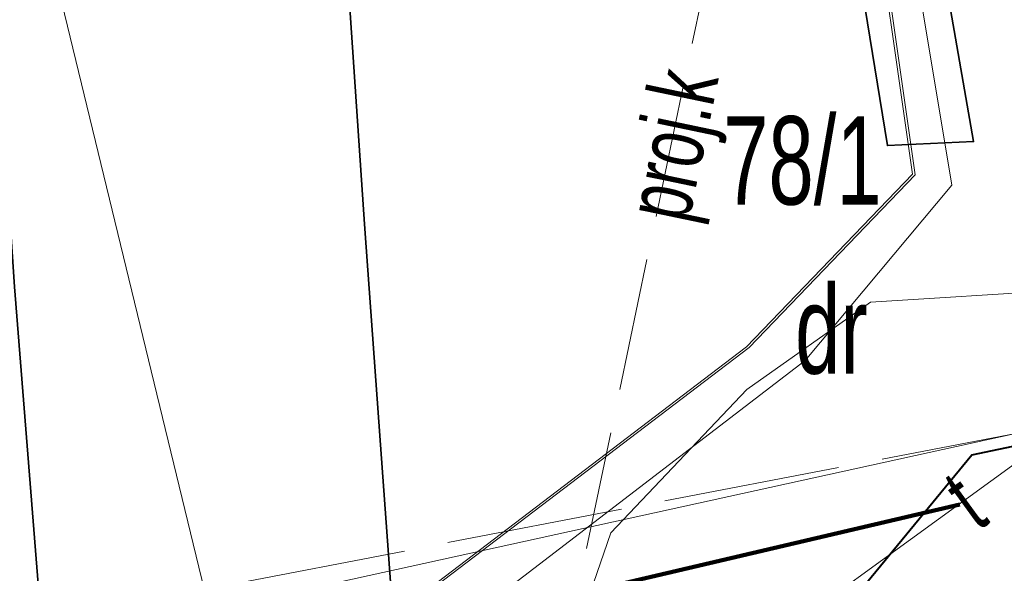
# Model space of a CAD drawing. Header units: metres. Extents: x 6567444 to 13135881, y 5574237 to 11149086.
# Tile 51 of 191: x 6567815.62 to 6567826.75, y 5574556.31 to 5574562.57. Entities that reach past the tile are written whole.
import ezdxf
from ezdxf.enums import TextEntityAlignment as Align

# ---------------------------------------------------------------- set-up
doc = ezdxf.new("R2010")
doc.units = ezdxf.units.M
for name, pattern in [('2.0_1.0', [3, 2, -1]), ('L_0_06', [2, 1.5, -0.5]), ('L_2_50', [2.5, 2, -0.5])]:
    doc.linetypes.add(name, pattern=pattern)
for name, color, linetype, lineweight in [('EGB_DzialkaEwidencyjna', 7, 'Continuous', 18), ('EGB_KonturUzytkuGruntowego', 92, 'Continuous', 18), ('GES_PrzewodElektroenergetyczny', 1, 'Continuous', 18), ('GES_PrzewodElektroenergetyczny_Projektowany', 7, 'Continuous', 18), ('GES_PrzewodGazowy', 52, 'Continuous', 18), ('GES_PrzewodKanalizacyjny_Projektowany', 7, 'Continuous', 18), ('GES_PrzewodTelekomunikacyjny', 30, 'Continuous', 18), ('GES_UrzadzeniaTowarzyszczaceLiniowe', 7, 'Continuous', 18), ('MP_LINIE_REGULAC', 135, 'Continuous', 40), ('OT_Komunikacja', 7, 'Continuous', 18), ('Z_ZAKRES', 214, 'Continuous', 90)]:
    doc.layers.add(name, color=color, linetype=linetype, lineweight=lineweight)
doc.styles.get("Standard").update_dxf_attribs({"font": 'arial.ttf'})

# ---------------------------------------------------------------- blocks, each defined once
blk = doc.blocks.new('_MDCP')
at = {"layer": 'GES_PrzewodElektroenergetyczny', "color": 1, "linetype": 'Continuous', "lineweight": 18}
for points in [[(6567873.65, 5574564.68), (6567858.185, 5574560.669), (6567842.81, 5574557.22), (6567841.652, 5574557.736), (6567838.02, 5574560.82), (6567836.97, 5574561.34), (6567827.408, 5574559.513), (6567825.24, 5574559.375), (6567823.842, 5574558.387), (6567822.303, 5574556.767), (6567821.25, 5574553.7), (6567820.388, 5574552.522), (6567818.508, 5574550.958), (6567817.589, 5574547.746), (6567816.52, 5574541.4), (6567814.783, 5574530.308), (6567815.18, 5574526.62), (6567815.46, 5574522.32), (6567816.83, 5574517.28), (6567816.455, 5574514.619), (6567815.516, 5574513.797), (6567802.55, 5574511.616)], [(6567873.65, 5574564.68), (6567858.185, 5574560.669), (6567842.81, 5574557.22), (6567841.652, 5574557.736), (6567838.02, 5574560.82), (6567836.97, 5574561.34), (6567827.408, 5574559.513), (6567825.24, 5574559.375), (6567823.842, 5574558.387), (6567822.303, 5574556.767), (6567821.25, 5574553.7), (6567820.388, 5574552.522), (6567818.508, 5574550.958), (6567817.589, 5574547.746), (6567816.52, 5574541.4), (6567814.783, 5574530.308), (6567815.18, 5574526.62), (6567815.46, 5574522.32), (6567816.83, 5574517.28), (6567816.455, 5574514.619), (6567815.516, 5574513.797), (6567802.55, 5574511.616)], [(6567821.689, 5574574.676), (6567824.614, 5574569.975), (6567824.749, 5574569.163), (6567824.869, 5574568.446), (6567824.96, 5574567.901), (6567826.159, 5574560.699), (6567824.503, 5574558.716), (6567818.43, 5574554.059), (6567817.963, 5574552.826), (6567817.933, 5574552.746), (6567810.864, 5574534.061), (6567809.989, 5574533.009), (6567809.88, 5574530.991), (6567810.579, 5574524.841), (6567813.857, 5574512.476), (6567813.279, 5574511.663)], [(6567821.689, 5574574.676), (6567824.614, 5574569.975), (6567824.749, 5574569.163), (6567824.869, 5574568.446), (6567824.96, 5574567.901), (6567826.159, 5574560.699), (6567824.503, 5574558.716), (6567818.43, 5574554.059), (6567817.963, 5574552.826), (6567817.933, 5574552.746), (6567810.864, 5574534.061), (6567809.989, 5574533.009), (6567809.88, 5574530.991), (6567810.579, 5574524.841), (6567813.857, 5574512.476), (6567813.369, 5574511.714)], [(6567800.692, 5574519.783), (6567802.691, 5574520.352), (6567810.825, 5574522.717), (6567810.186, 5574524.89), (6567809.445, 5574530.757), (6567809.707, 5574533.18), (6567810.517, 5574534.255), (6567811.265, 5574536.072), (6567818.154, 5574554.51), (6567823.868, 5574558.864), (6567825.744, 5574560.817), (6567824.722, 5574567.97), (6567816.288, 5574566.225), (6567812.943, 5574566.807), (6567806.543, 5574571.827)], [(6567806.525, 5574571.824), (6567812.913, 5574566.813), (6567816.258, 5574566.232), (6567824.701, 5574567.978), (6567824.712, 5574567.844), (6567825.715, 5574560.823), (6567823.839, 5574558.871), (6567818.124, 5574554.515), (6567817.484, 5574552.804), (6567817.454, 5574552.724), (6567811.233, 5574536.077), (6567810.486, 5574534.259), (6567809.675, 5574533.185), (6567809.413, 5574530.761), (6567810.153, 5574524.894), (6567810.792, 5574522.721), (6567810.901, 5574522.304), (6567813.402, 5574512.663), (6567813.006, 5574512.003), (6567811.262, 5574510.689), (6567805.592, 5574509.535), (6567805.478, 5574509.512)], [(6567793.655, 5574550.711), (6567800.35, 5574552.06), (6567829.97, 5574558.57), (6567842.31, 5574561.39), (6567850.66, 5574562.54), (6567860.88, 5574565.16), (6567864.36, 5574564.78), (6567874.76, 5574567.79), (6567876.7, 5574569.8), (6567879.43, 5574570.97), (6567880.48, 5574571.46), (6567881.27, 5574571.67)], [(6567793.654, 5574550.715), (6567800.35, 5574552.06), (6567829.97, 5574558.57), (6567842.31, 5574561.39), (6567850.66, 5574562.54), (6567860.88, 5574565.16), (6567864.36, 5574564.78), (6567874.76, 5574567.79), (6567876.7, 5574569.8), (6567879.43, 5574570.97)]]:
    blk.add_lwpolyline(points, dxfattribs=at)
at = {"layer": 'GES_PrzewodElektroenergetyczny_Projektowany', "color": 1, "linetype": 'L_2_50', "lineweight": 18}
blk.add_lwpolyline([(6567943.412, 5574581.367), (6567943.17, 5574581.32), (6567913.09, 5574576.12), (6567888.01, 5574572.01), (6567877.14, 5574569.91), (6567875.36, 5574567.7), (6567875.01, 5574566.91), (6567863.39, 5574564.59), (6567846.75, 5574561.93), (6567839.02, 5574560.65), (6567829.79, 5574558.45), (6567816.07, 5574555.81), (6567793.454, 5574551.595)], dxfattribs=at)
at = {"layer": 'GES_PrzewodGazowy', "color": 52, "linetype": 'Continuous', "lineweight": 18, "flags": 128}
blk.add_lwpolyline([(6567823.3, 5574528.16), (6567818.66, 5574552.2), (6567815.4, 5574565.64)], dxfattribs=at)
at = {"layer": 'GES_PrzewodKanalizacyjny_Projektowany', "color": 36, "linetype": 'L_0_06', "lineweight": 18, "flags": 128}
blk.add_lwpolyline([(6567823.94, 5574565.73), (6567822.03, 5574556.59)], dxfattribs=at)
at = {"layer": 'GES_PrzewodTelekomunikacyjny', "color": 30, "linetype": 'Continuous', "lineweight": 18, "flags": 128}
blk.add_lwpolyline([(6567828.143, 5574558.47), (6567824.466, 5574555.802)], dxfattribs=at)
at = {"layer": 'GES_UrzadzeniaTowarzyszczaceLiniowe', "color": 7, "linetype": 'Continuous', "lineweight": 35, "flags": 128}
blk.add_lwpolyline([(6567824.071, 5574569.501), (6567824.926, 5574569.683), (6567826.406, 5574561.193), (6567825.431, 5574561.147), (6567824.071, 5574569.501)], dxfattribs=at)
at = {"layer": 'MP_LINIE_REGULAC', "linetype": 'Continuous'}
blk.add_lwpolyline([(6567822.725, 5574553.2), (6567826.384, 5574557.65), (6567847.196, 5574562.02), (6567843.244, 5574578.73)], dxfattribs=at)
at = {"layer": 'OT_Komunikacja', "color": 7, "linetype": 'Continuous', "lineweight": 35}
for points in [[(6567818.746, 5574574.122), (6567818.83, 5574572.23), (6567819.05, 5574567.73), (6567819.19, 5574565.24), (6567819.35, 5574562.76), (6567819.52, 5574560.26), (6567819.7, 5574557.76), (6567819.88, 5574555.28), (6567820.1, 5574552.72), (6567820.31, 5574550.28), (6567820.46, 5574549.75), (6567821.55, 5574536.51)], [(6567814.771, 5574573.375), (6567814.83, 5574572.03), (6567815.06, 5574567.52), (6567815.39, 5574562.04), (6567815.56, 5574559.55), (6567816.32, 5574550.08), (6567817.46, 5574537.32), (6567818.34, 5574527.49), (6567818.54, 5574525.44), (6567818.82, 5574522.95), (6567819.14, 5574520.44), (6567819.65, 5574517.05), (6567819.91, 5574515.5), (6567820.35, 5574513.04), (6567821.69, 5574506.72), (6567844.97, 5574407.21)]]:
    blk.add_lwpolyline(points, dxfattribs=at)
at = {"layer": 'Z_ZAKRES', "linetype": '2.0_1.0', "lineweight": 140, "ltscale": 3}
blk.add_lwpolyline([(6567820.407, 5574555.719), (6567847.232, 5574561.997), (6567929.356, 5574581.206), (6567956.443, 5574443.911), (6567955.827, 5574425.481), (6567951.015, 5574407.07), (6567933.777, 5574381.866), (6567907.312, 5574367.318), (6567855.739, 5574355.65), (6567852.582, 5574378.747), (6567848.105, 5574411.572), (6567841.693, 5574438.994), (6567818.946, 5574517.253)], close=True, dxfattribs=at)
at = {"layer": 'EGB_DzialkaEwidencyjna', "lineweight": 20, "width": 0.66}
blk.add_text('78/1', height=1, dxfattribs=at).set_placement((6567824.47, 5574560.98), align=Align.MIDDLE_CENTER)
at = {"layer": 'EGB_KonturUzytkuGruntowego', "lineweight": 20, "width": 0.66}
blk.add_text('dr', height=1, dxfattribs=at).set_placement((6567824.797, 5574559.067), align=Align.MIDDLE_CENTER)
at = {"layer": 'GES_PrzewodKanalizacyjny_Projektowany', "color": 36, "lineweight": 15, "width": 0.66}
blk.add_text('proj.k', height=0.75, rotation=-281.8, dxfattribs=at).set_placement((6567822.985, 5574561.16), align=Align.MIDDLE_CENTER)
at = {"layer": 'GES_PrzewodTelekomunikacyjny', "color": 30, "lineweight": 15, "width": 0.66}
blk.add_text('t', height=0.75, rotation=-324, dxfattribs=at).set_placement((6567826.304, 5574557.136), align=Align.MIDDLE_CENTER)
blk = doc.blocks.new('GE.I.6640.1.468.2024_MDCP_dodatkowe pomiary_12.03.2026')
at = {"layer": 'GES_PrzewodElektroenergetyczny', "color": 1, "linetype": 'Continuous', "lineweight": 18}
for points in [[(6567873.65, 5574564.68), (6567858.185, 5574560.669), (6567842.81, 5574557.22), (6567841.652, 5574557.736), (6567838.02, 5574560.82), (6567836.97, 5574561.34), (6567827.408, 5574559.513), (6567825.24, 5574559.375), (6567823.842, 5574558.387), (6567822.303, 5574556.767), (6567821.25, 5574553.7), (6567820.388, 5574552.522), (6567818.508, 5574550.958), (6567817.589, 5574547.746), (6567816.52, 5574541.4), (6567814.783, 5574530.308), (6567815.18, 5574526.62), (6567815.46, 5574522.32), (6567816.83, 5574517.28), (6567816.455, 5574514.619), (6567815.516, 5574513.797), (6567802.55, 5574511.616)], [(6567873.65, 5574564.68), (6567858.185, 5574560.669), (6567842.81, 5574557.22), (6567841.652, 5574557.736), (6567838.02, 5574560.82), (6567836.97, 5574561.34), (6567827.408, 5574559.513), (6567825.24, 5574559.375), (6567823.842, 5574558.387), (6567822.303, 5574556.767), (6567821.25, 5574553.7), (6567820.388, 5574552.522), (6567818.508, 5574550.958), (6567817.589, 5574547.746), (6567816.52, 5574541.4), (6567814.783, 5574530.308), (6567815.18, 5574526.62), (6567815.46, 5574522.32), (6567816.83, 5574517.28), (6567816.455, 5574514.619), (6567815.516, 5574513.797), (6567802.55, 5574511.616)], [(6567821.689, 5574574.676), (6567824.614, 5574569.975), (6567824.749, 5574569.163), (6567824.869, 5574568.446), (6567824.96, 5574567.901), (6567826.159, 5574560.699), (6567824.503, 5574558.716), (6567818.43, 5574554.059), (6567817.963, 5574552.826), (6567817.933, 5574552.746), (6567810.864, 5574534.061), (6567809.989, 5574533.009), (6567809.88, 5574530.991), (6567810.579, 5574524.841), (6567813.857, 5574512.476), (6567813.279, 5574511.663)], [(6567821.689, 5574574.676), (6567824.614, 5574569.975), (6567824.749, 5574569.163), (6567824.869, 5574568.446), (6567824.96, 5574567.901), (6567826.159, 5574560.699), (6567824.503, 5574558.716), (6567818.43, 5574554.059), (6567817.963, 5574552.826), (6567817.933, 5574552.746), (6567810.864, 5574534.061), (6567809.989, 5574533.009), (6567809.88, 5574530.991), (6567810.579, 5574524.841), (6567813.857, 5574512.476), (6567813.369, 5574511.714)], [(6567800.692, 5574519.783), (6567802.691, 5574520.352), (6567810.825, 5574522.717), (6567810.186, 5574524.89), (6567809.445, 5574530.757), (6567809.707, 5574533.18), (6567810.517, 5574534.255), (6567811.265, 5574536.072), (6567818.154, 5574554.51), (6567823.868, 5574558.864), (6567825.744, 5574560.817), (6567824.722, 5574567.97), (6567816.288, 5574566.225), (6567812.943, 5574566.807), (6567806.543, 5574571.827)], [(6567806.525, 5574571.824), (6567812.913, 5574566.813), (6567816.258, 5574566.232), (6567824.701, 5574567.978), (6567824.712, 5574567.844), (6567825.715, 5574560.823), (6567823.839, 5574558.871), (6567818.124, 5574554.515), (6567817.484, 5574552.804), (6567817.454, 5574552.724), (6567811.233, 5574536.077), (6567810.486, 5574534.259), (6567809.675, 5574533.185), (6567809.413, 5574530.761), (6567810.153, 5574524.894), (6567810.792, 5574522.721), (6567810.901, 5574522.304), (6567813.402, 5574512.663), (6567813.006, 5574512.003), (6567811.262, 5574510.689), (6567805.592, 5574509.535), (6567805.478, 5574509.512)], [(6567793.655, 5574550.711), (6567800.35, 5574552.06), (6567829.97, 5574558.57), (6567842.31, 5574561.39), (6567850.66, 5574562.54), (6567860.88, 5574565.16), (6567864.36, 5574564.78), (6567874.76, 5574567.79), (6567876.7, 5574569.8), (6567879.43, 5574570.97), (6567880.48, 5574571.46), (6567881.27, 5574571.67)], [(6567793.654, 5574550.715), (6567800.35, 5574552.06), (6567829.97, 5574558.57), (6567842.31, 5574561.39), (6567850.66, 5574562.54), (6567860.88, 5574565.16), (6567864.36, 5574564.78), (6567874.76, 5574567.79), (6567876.7, 5574569.8), (6567879.43, 5574570.97)]]:
    blk.add_lwpolyline(points, dxfattribs=at)
at = {"layer": 'GES_PrzewodElektroenergetyczny_Projektowany', "color": 1, "linetype": 'L_2_50', "lineweight": 18}
blk.add_lwpolyline([(6567943.412, 5574581.367), (6567943.17, 5574581.32), (6567913.09, 5574576.12), (6567888.01, 5574572.01), (6567877.14, 5574569.91), (6567875.36, 5574567.7), (6567875.01, 5574566.91), (6567863.39, 5574564.59), (6567846.75, 5574561.93), (6567839.02, 5574560.65), (6567829.79, 5574558.45), (6567816.07, 5574555.81), (6567793.454, 5574551.595)], dxfattribs=at)
at = {"layer": 'GES_PrzewodGazowy', "color": 52, "linetype": 'Continuous', "lineweight": 18, "flags": 128}
blk.add_lwpolyline([(6567823.3, 5574528.16), (6567818.66, 5574552.2), (6567815.4, 5574565.64)], dxfattribs=at)
at = {"layer": 'GES_PrzewodKanalizacyjny_Projektowany', "color": 36, "linetype": 'L_0_06', "lineweight": 18, "flags": 128}
blk.add_lwpolyline([(6567823.94, 5574565.73), (6567822.03, 5574556.59)], dxfattribs=at)
at = {"layer": 'GES_PrzewodTelekomunikacyjny', "color": 30, "linetype": 'Continuous', "lineweight": 18, "flags": 128}
blk.add_lwpolyline([(6567828.143, 5574558.47), (6567824.466, 5574555.802)], dxfattribs=at)
at = {"layer": 'GES_UrzadzeniaTowarzyszczaceLiniowe', "color": 7, "linetype": 'Continuous', "lineweight": 35, "flags": 128}
blk.add_lwpolyline([(6567824.071, 5574569.501), (6567824.926, 5574569.683), (6567826.406, 5574561.193), (6567825.431, 5574561.147), (6567824.071, 5574569.501)], dxfattribs=at)
at = {"layer": 'MP_LINIE_REGULAC', "linetype": 'Continuous'}
blk.add_lwpolyline([(6567822.725, 5574553.2), (6567826.384, 5574557.65), (6567847.196, 5574562.02), (6567843.244, 5574578.73)], dxfattribs=at)
at = {"layer": 'OT_Komunikacja', "color": 7, "linetype": 'Continuous', "lineweight": 35}
for points in [[(6567818.746, 5574574.122), (6567818.83, 5574572.23), (6567819.05, 5574567.73), (6567819.19, 5574565.24), (6567819.35, 5574562.76), (6567819.52, 5574560.26), (6567819.7, 5574557.76), (6567819.88, 5574555.28), (6567820.1, 5574552.72), (6567820.31, 5574550.28), (6567820.46, 5574549.75), (6567821.55, 5574536.51)], [(6567814.771, 5574573.375), (6567814.83, 5574572.03), (6567815.06, 5574567.52), (6567815.39, 5574562.04), (6567815.56, 5574559.55), (6567816.32, 5574550.08), (6567817.46, 5574537.32), (6567818.34, 5574527.49), (6567818.54, 5574525.44), (6567818.82, 5574522.95), (6567819.14, 5574520.44), (6567819.65, 5574517.05), (6567819.91, 5574515.5), (6567820.35, 5574513.04), (6567821.69, 5574506.72), (6567844.97, 5574407.21)]]:
    blk.add_lwpolyline(points, dxfattribs=at)
at = {"layer": 'Z_ZAKRES', "linetype": '2.0_1.0', "lineweight": 140, "ltscale": 3}
blk.add_lwpolyline([(6567820.407, 5574555.719), (6567847.232, 5574561.997), (6567929.356, 5574581.206), (6567956.443, 5574443.911), (6567955.827, 5574425.481), (6567951.015, 5574407.07), (6567933.777, 5574381.866), (6567907.312, 5574367.318), (6567855.739, 5574355.65), (6567852.582, 5574378.747), (6567848.105, 5574411.572), (6567841.693, 5574438.994), (6567818.946, 5574517.253)], close=True, dxfattribs=at)
at = {"layer": 'EGB_DzialkaEwidencyjna', "lineweight": 20, "width": 0.66}
blk.add_text('78/1', height=1, dxfattribs=at).set_placement((6567824.47, 5574560.98), align=Align.MIDDLE_CENTER)
at = {"layer": 'EGB_KonturUzytkuGruntowego', "lineweight": 20, "width": 0.66}
blk.add_text('dr', height=1, dxfattribs=at).set_placement((6567824.797, 5574559.067), align=Align.MIDDLE_CENTER)
at = {"layer": 'GES_PrzewodKanalizacyjny_Projektowany', "color": 36, "lineweight": 15, "width": 0.66}
blk.add_text('proj.k', height=0.75, rotation=-281.8, dxfattribs=at).set_placement((6567822.985, 5574561.16), align=Align.MIDDLE_CENTER)
at = {"layer": 'GES_PrzewodTelekomunikacyjny', "color": 30, "lineweight": 15, "width": 0.66}
blk.add_text('t', height=0.75, rotation=-324, dxfattribs=at).set_placement((6567826.304, 5574557.136), align=Align.MIDDLE_CENTER)

msp = doc.modelspace()

# ---------------------------------------------------------------- block references
at = {"layer": 'Defpoints'}
msp.add_blockref('GE.I.6640.1.468.2024_MDCP_dodatkowe pomiary_12.03.2026', (0, 0), dxfattribs=at)

# ---------------------------------------------------------------- next in the draw order: block references
msp.add_blockref('_MDCP', (0, 0))

doc.saveas('drawing.dxf')
